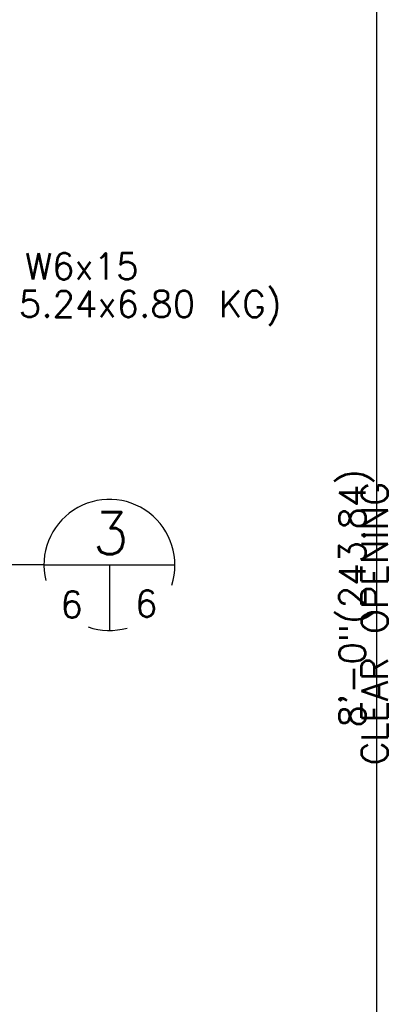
# Model space of a CAD drawing. Extents: x -23 to 2859, y -15 to 3983.
# Tile 15 of 50: x 3.13 to 4.89, y 2.76 to 7.45. Entities that reach past the tile are written whole.
import ezdxf
from ezdxf.enums import TextEntityAlignment as Align

# ---------------------------------------------------------------- set-up
doc = ezdxf.new("R2010")
doc.units = 0
doc.header["$LTSCALE"] = 25.4
doc.header["$MEASUREMENT"] = 0
doc.layers.add('PAN_RS', color=7, linetype='CONTINUOUS')
doc.layers.add('PAN_TS', color=7, linetype='CONTINUOUS')
doc.styles.add('TXT_SHX', font='txt.shx')

msp = doc.modelspace()

# ---------------------------------------------------------------- linework, layer by layer
at = {"layer": 'PAN_RS', "color": 7, "linetype": 'CONTINUOUS'}
for p, q in [((3.2447, 4.8529), (3.8687, 4.8529)), ((3.5567, 4.8529), (3.5567, 4.5409))]:
    msp.add_line(p, q, dxfattribs=at)
for start, end in [(341.9698, 193.8121), (251.0405, 285.7467)]:
    msp.add_arc((3.5567, 4.8529), 0.3125, start, end, dxfattribs=at)
at = {"layer": 'PAN_TS', "color": 7, "linetype": 'CONTINUOUS'}
for p, q in [((4.8317, 0.7299), (4.8317, 8.8109)), ((3.2447, 4.8529), (3.0517, 4.8529))]:
    msp.add_line(p, q, dxfattribs=at)

# ---------------------------------------------------------------- texts
at = {"layer": 'PAN_RS', "color": 7, "linetype": 'CONTINUOUS', "style": 'TXT_SHX'}
for s, height, p in [('3', 0.2, (3.5627, 4.9039)), ('6', 0.125, (3.3766, 4.6019)), ('6', 0.125, (3.7326, 4.6059))]:
    msp.add_text(s, height=height, dxfattribs=at).set_placement(p, align=Align.CENTER)
at = {"layer": 'PAN_TS', "color": 7, "linetype": 'CONTINUOUS', "style": 'TXT_SHX'}
for s, p in [('W6x15', (3.1547, 6.2139)), ('(15.24x6.80 KG)', (2.9427, 6.0339))]:
    msp.add_text(s, height=0.125, dxfattribs=at).set_placement(p)
for s, p in [('CLEAR OPENING', (4.8847, 4.5732)), ('8\'-0"(243.84)', (4.7777, 4.6944))]:
    msp.add_text(s, height=0.125, rotation=90, dxfattribs=at).set_placement(p, align=Align.CENTER)

doc.saveas('drawing.dxf')
